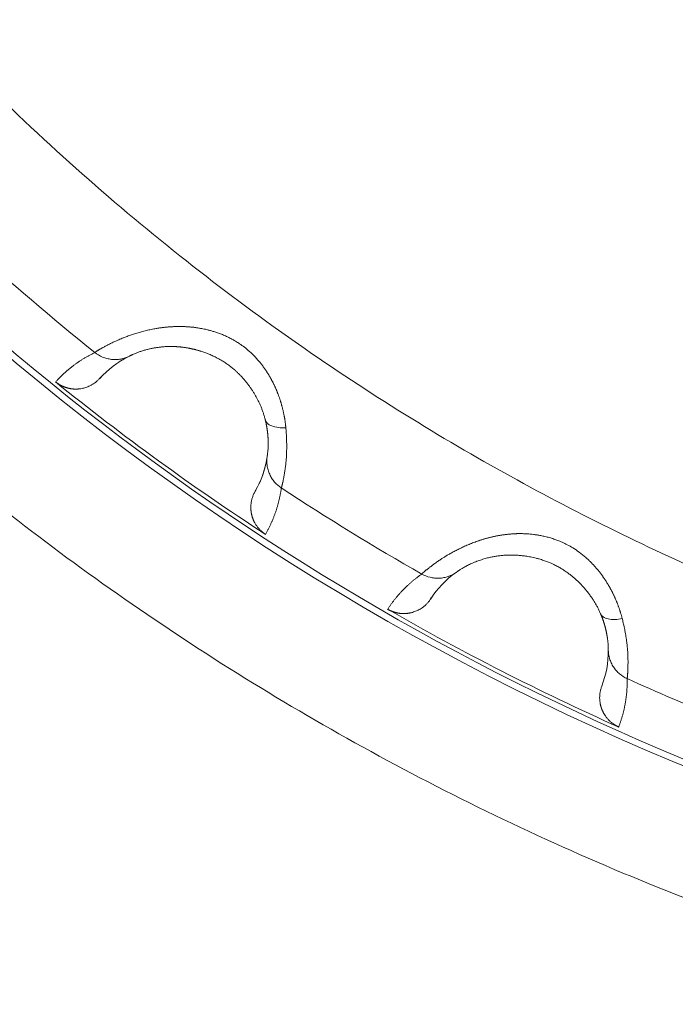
# Model space of a CAD drawing. Header units: millimetres. Extents: x 51337 to 61814, y -21781 to -12277.
# Tile 213 of 256: x 59230 to 59240, y -20755 to -20739. Entities that reach past the tile are written whole.
import ezdxf

# ---------------------------------------------------------------- set-up
doc = ezdxf.new("R2010")
doc.units = ezdxf.units.MM
doc.header["$LTSCALE"] = 0.3175
doc.layers.add('1轮廓实线层', color=7, linetype='Continuous', lineweight=18)

msp = doc.modelspace()

# ---------------------------------------------------------------- linework, layer by layer
at = {"layer": '1轮廓实线层'}
for p, q in [((59230.95333, -20744.93766), (59231.01114, -20744.87612)), ((59238.86083, -20749.1575), (59238.85972, -20749.22927)), ((59238.76673, -20749.69416), (59238.7589, -20749.71482))]:
    msp.add_line(p, q, dxfattribs=at)
for radius, start, end in [(117.32051, 300.7584308, 103.5504853), (40, 288.773642, 251.226405), (39.90067, 187.029876, 250.479421)]:
    msp.add_arc((59255.29339, -20713.97664), radius, start, end, dxfattribs=at)
for points, degree, knots in [([(59243.29339, -20762.51529), (59241.8275, -20762.15288), (59240.37805, -20761.72403), (59237.5239, -20760.73694), (59236.11919, -20760.1787), (59233.36605, -20758.93742), (59232.01761, -20758.25438), (59229.38807, -20756.7691), (59228.10696, -20755.96686), (59225.62259, -20754.24976), (59224.41932, -20753.3349), (59222.10049, -20751.40006), (59220.98493, -20750.38008), (59218.85067, -20748.24337), (59217.83198, -20747.12665), (59215.89979, -20744.80561), (59214.98631, -20743.60129), (59213.27205, -20741.11495), (59212.47128, -20739.83293), (59210.98901, -20737.20168), (59210.30752, -20735.85247), (59209.06939, -20733.0979), (59208.51277, -20731.69256), (59207.52894, -20728.83727), (59207.10175, -20727.38733), (59206.3803, -20724.45474), (59206.08605, -20722.9721), (59205.63289, -20719.98626), (59205.47399, -20718.48307), (59205.29284, -20715.46848), (59205.27059, -20713.95708), (59205.36294, -20710.93847), (59205.47753, -20709.43125), (59205.84261, -20706.43337), (59206.0931, -20704.94271), (59206.72792, -20701.99016), (59207.11225, -20700.52827), (59208.01161, -20697.64527), (59208.52663, -20696.22415), (59209.68315, -20693.43434), (59210.32464, -20692.06565), (59211.72882, -20689.39192), (59212.49151, -20688.08688), (59214.13185, -20685.55116), (59215.00949, -20684.32048), (59216.87252, -20681.94358), (59217.85791, -20680.79735), (59219.92836, -20678.59876), (59221.01341, -20677.54639), (59223.27429, -20675.54414), (59224.45011, -20674.59426), (59226.88287, -20672.80478), (59228.1398, -20671.96518), (59230.72449, -20670.40314), (59232.05224, -20669.68071), (59234.76766, -20668.35894), (59236.15533, -20667.7596), (59238.97919, -20666.68893), (59240.4154, -20666.21761), (59243.32455, -20665.40682), (59244.79751, -20665.06737), (59247.76809, -20664.52313), (59249.26572, -20664.31834), (59252.27336, -20664.04509), (59253.78337, -20663.97664), (59255.29339, -20663.97664)], 3, [0, 0, 0, 0, 0.03125, 0.03125, 0.0625, 0.0625, 0.09375, 0.09375, 0.125, 0.125, 0.15625, 0.15625, 0.1875, 0.1875, 0.21875, 0.21875, 0.25, 0.25, 0.28125, 0.28125, 0.3125, 0.3125, 0.34375, 0.34375, 0.375, 0.375, 0.40625, 0.40625, 0.4375, 0.4375, 0.46875, 0.46875, 0.5, 0.5, 0.53125, 0.53125, 0.5625, 0.5625, 0.59375, 0.59375, 0.625, 0.625, 0.65625, 0.65625, 0.6875, 0.6875, 0.71875, 0.71875, 0.75, 0.75, 0.78125, 0.78125, 0.8125, 0.8125, 0.84375, 0.84375, 0.875, 0.875, 0.90625, 0.90625, 0.9375, 0.9375, 0.96875, 0.96875, 1, 1, 1, 1]), ([(59255.29339, -20672.07871), (59254.04905, -20672.07871), (59252.80472, -20672.13418), (59250.32593, -20672.35562), (59249.09147, -20672.52159), (59246.64222, -20672.96272), (59245.42743, -20673.23787), (59243.02714, -20673.89518), (59241.84164, -20674.27733), (59239.50936, -20675.1456), (59238.36258, -20675.63173), (59236.1168, -20676.70408), (59235.01782, -20677.29032), (59232.87638, -20678.55825), (59231.83391, -20679.23995), (59229.81378, -20680.69339), (59228.83611, -20681.46514), (59226.95332, -20683.09257), (59226.0482, -20683.94826), (59224.31769, -20685.73676), (59223.49229, -20686.66959), (59221.92778, -20688.60498), (59221.18866, -20689.60755), (59219.80257, -20691.67447), (59219.15559, -20692.73883), (59217.95891, -20694.92089), (59217.4092, -20696.03859), (59216.41143, -20698.31848), (59215.96335, -20699.48066), (59215.1724, -20701.84028), (59214.82951, -20703.03772), (59214.39612, -20704.85321), (59214.26513, -20705.46159), (59214.08908, -20706.37808), (59214.00615, -20706.8373), (59213.91837, -20707.37458), (59213.87673, -20707.64358), (59213.85647, -20707.77816), (59213.84648, -20707.84547), (59213.84152, -20707.87913), (59213.83905, -20707.89597), (59213.83782, -20707.90438), (59213.8372, -20707.90859), (59213.83689, -20707.91069), (59213.83674, -20707.91175), (59213.83667, -20707.9122), (59213.83663, -20707.9125), (59213.8366, -20707.91269), (59213.70937, -20708.78254), (59213.6062, -20709.67892), (59213.45719, -20711.52223), (59213.41134, -20712.46916), (59213.38646, -20714.40966), (59213.40743, -20715.40323), (59213.5258, -20717.43177), (59213.62322, -20718.46674), (59213.9041, -20720.57141), (59214.08758, -20721.6411), (59214.54995, -20723.80696), (59214.82886, -20724.90312), (59215.49102, -20727.112), (59215.87428, -20728.22472), (59216.75334, -20730.45506), (59217.24915, -20731.57269), (59218.36046, -20733.79945), (59218.97597, -20734.90857), (59220.33249, -20737.10317), (59221.07351, -20738.18863), (59222.68513, -20740.31905), (59223.55575, -20741.36399), (59225.42857, -20743.39496), (59226.4308, -20744.38098), (59228.56636, -20746.2743), (59229.69972, -20747.1816), (59231.4956, -20748.46786), (59232.72477, -20749.30046), (59234.66208, -20750.46658), (59236.69018, -20751.54178), (59238.80563, -20752.51786), (59241.00428, -20753.38663), (59242.52227, -20753.88883), (59243.29339, -20754.11934)], 3, [0, 0, 0, 0, 0.03125, 0.03125, 0.0625, 0.0625, 0.09375, 0.09375, 0.125, 0.125, 0.15625, 0.15625, 0.1875, 0.1875, 0.21875, 0.21875, 0.25, 0.25, 0.28125, 0.28125, 0.3125, 0.3125, 0.34375, 0.34375, 0.375, 0.375, 0.40625, 0.40625, 0.4375, 0.4375, 0.46875, 0.46875, 0.484375, 0.484375, 0.4921875, 0.49609375, 0.49804687, 0.49902344, 0.49951172, 0.49975586, 0.49987793, 0.49993896, 0.49996948, 0.49998474, 0.49999237, 0.49999619, 0.49999619, 0.5, 0.5, 0.53125, 0.53125, 0.5625, 0.5625, 0.59375, 0.59375, 0.625, 0.625, 0.65625, 0.65625, 0.6875, 0.6875, 0.71875, 0.71875, 0.75, 0.75, 0.78125, 0.78125, 0.8125, 0.8125, 0.84375, 0.84375, 0.875, 0.875, 0.90625, 0.90625, 0.921875, 0.9375, 0.953125, 0.96875, 0.984375, 1, 1, 1, 1]), ([(59233.85213, -20745.69858), (59233.85158, -20745.69291), (59233.85049, -20745.68161), (59233.84866, -20745.66461), (59233.8467, -20745.64761), (59233.84458, -20745.63062), (59233.84231, -20745.61364), (59233.8399, -20745.59666), (59233.83735, -20745.5797), (59233.83464, -20745.56275), (59233.83179, -20745.54581), (59233.8288, -20745.52889), (59233.82566, -20745.51199), (59233.82238, -20745.49511), (59233.81895, -20745.47825), (59233.81537, -20745.46142), (59233.81166, -20745.44461), (59233.8078, -20745.42784), (59233.80379, -20745.41109), (59233.79965, -20745.39438), (59233.79536, -20745.3777), (59233.79093, -20745.36106), (59233.78635, -20745.34446), (59233.78164, -20745.3279), (59233.77678, -20745.31138), (59233.77179, -20745.29491), (59233.76665, -20745.27848), (59233.76137, -20745.2621), (59233.75596, -20745.24578), (59233.7504, -20745.2295), (59233.74471, -20745.21329), (59233.73888, -20745.19712), (59233.73291, -20745.18102), (59233.7268, -20745.16498), (59233.72055, -20745.149), (59233.71417, -20745.13309), (59233.70765, -20745.11724), (59233.701, -20745.10146), (59233.69421, -20745.08576), (59233.68728, -20745.07012), (59233.68022, -20745.05456), (59233.67303, -20745.03908), (59233.6657, -20745.02368), (59233.65824, -20745.00835), (59233.65064, -20744.99311), (59233.64291, -20744.97796), (59233.63505, -20744.96289), (59233.62706, -20744.94791), (59233.61894, -20744.93302), (59233.61068, -20744.91823), (59233.60229, -20744.90353), (59233.59378, -20744.88892), (59233.58513, -20744.87442), (59233.57635, -20744.86001), (59233.56744, -20744.84571), (59233.55841, -20744.83151), (59233.54924, -20744.81742), (59233.53995, -20744.80344), (59233.53053, -20744.78956), (59233.52099, -20744.7758), (59233.51131, -20744.76215), (59233.50151, -20744.74862), (59233.49158, -20744.73521), (59233.48153, -20744.72191), (59233.47135, -20744.70874), (59233.46105, -20744.69569), (59233.45062, -20744.68277), (59233.41584, -20744.64059), (59233.35676, -20744.57535), (59233.27172, -20744.49567), (59233.19189, -20744.43167), (59233.11902, -20744.38128), (59233.05481, -20744.34222), (59232.99298, -20744.30825), (59232.93121, -20744.27777), (59232.86699, -20744.24988), (59232.80608, -20744.22647), (59232.74891, -20744.207), (59232.6958, -20744.19093), (59232.64706, -20744.17781), (59232.60288, -20744.16721), (59232.56347, -20744.15874), (59232.52895, -20744.15208), (59232.49944, -20744.14694), (59232.47501, -20744.14306), (59232.45574, -20744.14026), (59232.44165, -20744.13835), (59232.42724, -20744.13659), (59232.41076, -20744.13483), (59232.39047, -20744.13281), (59232.37014, -20744.131), (59232.34977, -20744.12939), (59232.32936, -20744.12799), (59232.30893, -20744.12678), (59232.28847, -20744.12577), (59232.26799, -20744.12496), (59232.24749, -20744.12436), (59232.22698, -20744.12395), (59232.20645, -20744.12374), (59232.18591, -20744.12373), (59232.16537, -20744.12391), (59232.14482, -20744.1243), (59232.12427, -20744.12488), (59232.10373, -20744.12566), (59232.08319, -20744.12664), (59232.06266, -20744.12782), (59232.04214, -20744.1292), (59232.02163, -20744.13078), (59232.00114, -20744.13256), (59231.98066, -20744.13454), (59231.96019, -20744.13673), (59231.93975, -20744.13912), (59231.91932, -20744.14172), (59231.89892, -20744.14452), (59231.87856, -20744.14752), (59231.85824, -20744.15071), (59231.8182, -20744.15739), (59231.75905, -20744.16867), (59231.68253, -20744.18605), (59231.60822, -20744.20539), (59231.53656, -20744.22613), (59231.46784, -20744.24788), (59231.40214, -20744.27047), (59231.35399, -20744.28806), (59231.31786, -20744.30218), (59231.28887, -20744.31405), (59231.2503, -20744.33049), (59231.20354, -20744.35146), (59231.15089, -20744.37641), (59231.10137, -20744.40126), (59231.06132, -20744.42227), (59231.03427, -20744.43688), (59231.01452, -20744.44759), (59230.99841, -20744.45625), (59230.9833, -20744.4646), (59230.96958, -20744.47231), (59230.9572, -20744.4794), (59230.94608, -20744.48588), (59230.93614, -20744.49178), (59230.92733, -20744.49712), (59230.91955, -20744.50191), (59230.91276, -20744.50619), (59230.90687, -20744.50999), (59230.90182, -20744.51333), (59230.89754, -20744.51625), (59230.89398, -20744.51878), (59230.89106, -20744.52095), (59230.88872, -20744.52279), (59230.88692, -20744.52435), (59230.88557, -20744.52565), (59230.88499, -20744.52636), (59230.88471, -20744.52671)], 3, [0, 0, 0, 0, 0.00396949, 0.00792271, 0.01186003, 0.01578181, 0.01968837, 0.02358008, 0.02745725, 0.0313202, 0.03516926, 0.03900472, 0.04282688, 0.04663604, 0.05043247, 0.05421644, 0.05798822, 0.06174807, 0.06549624, 0.06923297, 0.07295849, 0.07667303, 0.08037682, 0.08407006, 0.08775297, 0.09142573, 0.09508856, 0.09874162, 0.10238511, 0.1060192, 0.10964406, 0.11325986, 0.11686675, 0.12046488, 0.1240544, 0.12763547, 0.1312082, 0.13477275, 0.13832923, 0.14187778, 0.14541851, 0.14895154, 0.15247698, 0.15599495, 0.15950555, 0.16300889, 0.16650507, 0.1699942, 0.17347637, 0.1769517, 0.18042028, 0.18388221, 0.18733759, 0.19078653, 0.1942291, 0.19766542, 0.20109558, 0.20451967, 0.20793779, 0.21135004, 0.21475652, 0.21815732, 0.22155254, 0.22494229, 0.22832666, 0.23170577, 0.23507971, 0.2384486, 0.26502366, 0.28858213, 0.30926629, 0.32719576, 0.34242456, 0.35495638, 0.37010786, 0.38432111, 0.39758013, 0.40987007, 0.42117585, 0.43148202, 0.44077334, 0.44903524, 0.45625408, 0.46241746, 0.46751438, 0.47153548, 0.47447326, 0.47632223, 0.48054165, 0.48477243, 0.48901473, 0.4932687, 0.49753453, 0.50181238, 0.50610245, 0.51040495, 0.51472008, 0.51904807, 0.52338918, 0.52774364, 0.53211174, 0.53649375, 0.54088998, 0.54530077, 0.54972665, 0.55416822, 0.55862608, 0.56310085, 0.56759318, 0.57210371, 0.5766331, 0.58118203, 0.58575112, 0.59034034, 0.59494933, 0.59957776, 0.60422533, 0.622501, 0.6410032, 0.65970204, 0.67856197, 0.69757309, 0.71674304, 0.73607139, 0.74201651, 0.75161379, 0.76490258, 0.7819314, 0.80275304, 0.82690071, 0.84607373, 0.86019506, 0.86921539, 0.87888546, 0.88827987, 0.8973966, 0.90623394, 0.91479041, 0.92306479, 0.93105596, 0.93876294, 0.94618481, 0.95332069, 0.96016969, 0.96673093, 0.97300346, 0.97898633, 0.98467851, 0.99007894, 0.99518648, 1, 1, 1, 1]), ([(59231.41621, -20744.58565), (59231.41678, -20744.58537), (59231.41795, -20744.58479), (59231.42008, -20744.58371), (59231.42268, -20744.58238), (59231.42586, -20744.58076), (59231.42972, -20744.5788), (59231.43437, -20744.57646), (59231.43993, -20744.57371), (59231.44652, -20744.5705), (59231.45425, -20744.56681), (59231.46327, -20744.5626), (59231.47701, -20744.55635), (59231.49638, -20744.5479), (59231.5222, -20744.53731), (59231.54814, -20744.52733), (59231.57305, -20744.5183), (59231.59789, -20744.5098), (59231.62321, -20744.50164), (59231.64981, -20744.49362), (59231.6767, -20744.48605), (59231.70369, -20744.479), (59231.73061, -20744.47249), (59231.75644, -20744.46674), (59231.78128, -20744.46165), (59231.80537, -20744.45711), (59231.83007, -20744.45286), (59231.85539, -20744.44891), (59231.88132, -20744.44531), (59231.9078, -20744.4421), (59231.9348, -20744.43932), (59231.96226, -20744.43702), (59231.99016, -20744.43525), (59232.01842, -20744.43404), (59232.04698, -20744.43336), (59232.0663, -20744.43341), (59232.07593, -20744.43343)], 3, [0, 0, 0, 0, 0.01839667, 0.03817751, 0.05933029, 0.08184212, 0.10569938, 0.13088761, 0.1573913, 0.18519371, 0.21427658, 0.24461981, 0.27620105, 0.33940869, 0.39542113, 0.44441135, 0.48655471, 0.52202382, 0.55934458, 0.59487278, 0.62864627, 0.66070484, 0.69108977, 0.71984325, 0.74414308, 0.76824601, 0.79215964, 0.81589374, 0.83945767, 0.86285559, 0.88609039, 0.90916465, 0.93208226, 0.95485404, 0.97749075, 1, 1, 1, 1]), ([(59232.07593, -20744.43343), (59232.08103, -20744.43349), (59232.09119, -20744.43361), (59232.10649, -20744.43401), (59232.12175, -20744.43456), (59232.13698, -20744.43527), (59232.15218, -20744.43615), (59232.16735, -20744.43718), (59232.18248, -20744.43836), (59232.19758, -20744.4397), (59232.21263, -20744.44118), (59232.22764, -20744.44281), (59232.24261, -20744.44458), (59232.25753, -20744.44649), (59232.2724, -20744.44854), (59232.28722, -20744.45073), (59232.30198, -20744.45305), (59232.31668, -20744.4555), (59232.33133, -20744.45808), (59232.3459, -20744.46079), (59232.36041, -20744.46362), (59232.37485, -20744.46657), (59232.38922, -20744.46965), (59232.40352, -20744.47285), (59232.41774, -20744.47616), (59232.43188, -20744.47959), (59232.44594, -20744.48313), (59232.45992, -20744.48679), (59232.47381, -20744.49055), (59232.48762, -20744.49442), (59232.50134, -20744.4984), (59232.51497, -20744.50248), (59232.54605, -20744.51209), (59232.59437, -20744.52839), (59232.6593, -20744.55348), (59232.72311, -20744.58145), (59232.78197, -20744.61053), (59232.83665, -20744.64053), (59232.8879, -20744.67146), (59232.93967, -20744.70591), (59232.99161, -20744.7442), (59233.03051, -20744.77591), (59233.05704, -20744.79893), (59233.07151, -20744.81183), (59233.086, -20744.82511), (59233.1005, -20744.83876), (59233.115, -20744.85279), (59233.12949, -20744.8672), (59233.14396, -20744.88199), (59233.1584, -20744.89717), (59233.1728, -20744.91272), (59233.18715, -20744.92867), (59233.20144, -20744.945), (59233.21566, -20744.96171), (59233.22979, -20744.97881), (59233.24384, -20744.9963), (59233.25777, -20745.01418), (59233.2716, -20745.03243), (59233.28529, -20745.05107), (59233.29885, -20745.07009), (59233.31225, -20745.08949), (59233.32549, -20745.10926), (59233.33855, -20745.1294), (59233.35142, -20745.14991), (59233.36408, -20745.17078), (59233.37652, -20745.19201), (59233.38873, -20745.21359), (59233.40069, -20745.23551), (59233.41238, -20745.25777), (59233.42378, -20745.28037), (59233.43489, -20745.30328), (59233.44569, -20745.32651), (59233.45615, -20745.35004), (59233.46626, -20745.37387), (59233.47601, -20745.39799), (59233.48537, -20745.42237), (59233.49433, -20745.44702), (59233.50286, -20745.47191), (59233.51095, -20745.49704), (59233.51856, -20745.52239), (59233.52573, -20745.54796), (59233.53003, -20745.56493), (59233.53219, -20745.57349)], 3, [0, 0, 0, 0, 0.00828311, 0.01650538, 0.02466885, 0.03277564, 0.04082779, 0.0488272, 0.05677569, 0.06467496, 0.07252662, 0.08033216, 0.08809278, 0.09580945, 0.10348306, 0.11111445, 0.11870437, 0.12625349, 0.13376245, 0.14123179, 0.14866202, 0.1560536, 0.16340692, 0.17072234, 0.17800019, 0.18524073, 0.1924442, 0.19961082, 0.20674075, 0.21383416, 0.22089122, 0.22791207, 0.23489686, 0.26900045, 0.30305309, 0.33705033, 0.37098014, 0.39897273, 0.42806679, 0.45827038, 0.48961341, 0.52213811, 0.5314408, 0.54087298, 0.55043498, 0.5601265, 0.56994722, 0.57989676, 0.58997474, 0.60018078, 0.61051454, 0.62097596, 0.63156506, 0.64228192, 0.65312664, 0.66409938, 0.67520039, 0.68643002, 0.69778872, 0.7092771, 0.72089591, 0.73264611, 0.74452886, 0.75654551, 0.76869769, 0.78098738, 0.7934169, 0.80598902, 0.81870698, 0.83157453, 0.844596, 0.85777638, 0.87112133, 0.88463728, 0.89833151, 0.91221218, 0.92628843, 0.94057045, 0.95506952, 0.96979811, 0.98476993, 1, 1, 1, 1]), ([(59230.27468, -20744.98489), (59230.27968, -20744.97936), (59230.28967, -20744.96833), (59230.30486, -20744.95201), (59230.32018, -20744.93588), (59230.33565, -20744.91996), (59230.35126, -20744.90424), (59230.36702, -20744.88873), (59230.38291, -20744.87343), (59230.39895, -20744.85832), (59230.41513, -20744.84342), (59230.43145, -20744.82873), (59230.44791, -20744.81424), (59230.46451, -20744.79995), (59230.48125, -20744.78586), (59230.49813, -20744.77198), (59230.51515, -20744.7583), (59230.53231, -20744.74482), (59230.54961, -20744.73154), (59230.56705, -20744.71847), (59230.58463, -20744.70559), (59230.60235, -20744.69292), (59230.62021, -20744.68044), (59230.6382, -20744.66817), (59230.65634, -20744.6561), (59230.67461, -20744.64422), (59230.69302, -20744.63255), (59230.71156, -20744.62107), (59230.73025, -20744.6098), (59230.74907, -20744.59872), (59230.76803, -20744.58784), (59230.78712, -20744.57715), (59230.80635, -20744.56667), (59230.82572, -20744.55638), (59230.84523, -20744.54629), (59230.86486, -20744.53638), (59230.8781, -20744.52993), (59230.8847, -20744.52671)], 3, [0, 0, 0, 0, 0.03018538, 0.06027571, 0.09027099, 0.12017124, 0.14997646, 0.17968666, 0.20930187, 0.23882208, 0.2682473, 0.29757755, 0.32681284, 0.35595318, 0.38499858, 0.41394905, 0.44280459, 0.47156523, 0.50023097, 0.52880183, 0.55727781, 0.58565893, 0.61394519, 0.64213662, 0.67023321, 0.69823499, 0.72614196, 0.75395414, 0.78167154, 0.80929416, 0.83682203, 0.86425515, 0.89159354, 0.9188372, 0.94598616, 0.97304042, 1, 1, 1, 1]), ([(59231.41621, -20744.58565), (59231.37621, -20744.60523), (59231.33191, -20744.62015), (59231.26208, -20744.63273), (59231.23826, -20744.63529), (59231.19023, -20744.63696), (59231.16603, -20744.63605), (59231.11801, -20744.63072), (59231.09419, -20744.62631), (59231.04767, -20744.61416), (59231.02497, -20744.60643), (59230.95953, -20744.57886), (59230.91952, -20744.55459), (59230.8847, -20744.52671)], 3, [0, 0, 0, 0, 0.25, 0.25, 0.375, 0.375, 0.5, 0.5, 0.625, 0.625, 0.75, 0.75, 1, 1, 1, 1]), ([(59230.27468, -20744.98489), (59230.27746, -20744.9871), (59230.28303, -20744.99154), (59230.29159, -20744.99797), (59230.30029, -20745.00426), (59230.30916, -20745.01037), (59230.31819, -20745.01631), (59230.32736, -20745.02206), (59230.33668, -20745.02763), (59230.34614, -20745.03301), (59230.35574, -20745.03818), (59230.36545, -20745.04316), (59230.37529, -20745.04792), (59230.38524, -20745.05248), (59230.39529, -20745.05682), (59230.40545, -20745.06094), (59230.41569, -20745.06483), (59230.42601, -20745.06851), (59230.43641, -20745.07195), (59230.44687, -20745.07516), (59230.45739, -20745.07814), (59230.46796, -20745.08089), (59230.47858, -20745.0834), (59230.48923, -20745.08567), (59230.4999, -20745.08771), (59230.51059, -20745.08951), (59230.52129, -20745.09108), (59230.53199, -20745.09241), (59230.54268, -20745.0935), (59230.55336, -20745.09437), (59230.56402, -20745.095), (59230.57464, -20745.0954), (59230.58523, -20745.09558), (59230.59577, -20745.09553), (59230.60627, -20745.09527), (59230.6167, -20745.09478), (59230.63029, -20745.09387), (59230.65312, -20745.09163), (59230.69093, -20745.08568), (59230.7453, -20745.07177), (59230.79167, -20745.05325), (59230.82517, -20745.03611), (59230.84264, -20745.02629), (59230.86017, -20745.01549), (59230.87765, -20745.00367), (59230.895, -20744.99084), (59230.91212, -20744.97699), (59230.92888, -20744.96213), (59230.94525, -20744.94634), (59230.95561, -20744.93513), (59230.96082, -20744.92948)], 3, [0, 0, 0, 0, 0.0140489, 0.02814932, 0.04229785, 0.05649102, 0.07072526, 0.08499695, 0.09930241, 0.11363791, 0.12799965, 0.14238379, 0.15678647, 0.17120378, 0.18563177, 0.2000665, 0.214504, 0.22894027, 0.24337134, 0.25779322, 0.27220195, 0.28659358, 0.30096416, 0.31530979, 0.32962661, 0.34391078, 0.35815853, 0.3723661, 0.38652984, 0.40064613, 0.41471141, 0.42872222, 0.44267515, 0.45656687, 0.47039416, 0.48415386, 0.49784291, 0.52425023, 0.57477702, 0.64899684, 0.74567155, 0.77131253, 0.79772345, 0.82486033, 0.8526753, 0.88111676, 0.91012963, 0.93965561, 0.96963357, 1, 1, 1, 1]), ([(59233.53219, -20745.57349), (59233.53319, -20745.57759), (59233.53519, -20745.58576), (59233.53801, -20745.59784), (59233.5407, -20745.60977), (59233.54326, -20745.62151), (59233.54568, -20745.63308), (59233.54798, -20745.64448), (59233.55016, -20745.6557), (59233.55222, -20745.66675), (59233.55416, -20745.67763), (59233.556, -20745.68834), (59233.55773, -20745.69887), (59233.55937, -20745.70924), (59233.5609, -20745.71943), (59233.56234, -20745.72945), (59233.56369, -20745.7393), (59233.56496, -20745.74899), (59233.56614, -20745.75851), (59233.56724, -20745.76786), (59233.56827, -20745.77704), (59233.56923, -20745.78606), (59233.57011, -20745.79492), (59233.57093, -20745.80361), (59233.57168, -20745.81215), (59233.57237, -20745.82052), (59233.573, -20745.82873), (59233.57358, -20745.83678), (59233.57411, -20745.84468), (59233.57458, -20745.85242), (59233.575, -20745.86001), (59233.57538, -20745.86744), (59233.57572, -20745.87472), (59233.57601, -20745.88185), (59233.57627, -20745.88884), (59233.57648, -20745.89567), (59233.57666, -20745.90236), (59233.57681, -20745.9089), (59233.57693, -20745.9153), (59233.57702, -20745.92156), (59233.57708, -20745.92768), (59233.57711, -20745.93366), (59233.57712, -20745.9395), (59233.5771, -20745.94521), (59233.57707, -20745.95078), (59233.57701, -20745.95623), (59233.57694, -20745.96154), (59233.5767, -20745.97514), (59233.57599, -20745.99792), (59233.57434, -20746.02903), (59233.57186, -20746.06075), (59233.56924, -20746.08566), (59233.56699, -20746.10375), (59233.56531, -20746.1159), (59233.5639, -20746.12529), (59233.56278, -20746.13238), (59233.56193, -20746.13757), (59233.56133, -20746.14131), (59233.56107, -20746.14304), (59233.56095, -20746.14386)], 3, [0, 0, 0, 0, 0.0114008, 0.02273719, 0.03401028, 0.04522103, 0.05637026, 0.06745862, 0.07848665, 0.08945476, 0.10036322, 0.11121222, 0.12200185, 0.13273207, 0.1434028, 0.15401386, 0.16456498, 0.17505584, 0.18548607, 0.19585522, 0.2061628, 0.21640828, 0.22659108, 0.23671057, 0.2467661, 0.25675699, 0.26668254, 0.27654199, 0.28633461, 0.29605961, 0.30571622, 0.31530363, 0.32482104, 0.33426763, 0.34364258, 0.35294507, 0.36217427, 0.37132935, 0.38040949, 0.38941387, 0.39834166, 0.40719205, 0.41596423, 0.42465739, 0.43327074, 0.44180349, 0.45025486, 0.45862409, 0.50771784, 0.5670267, 0.63689681, 0.71769997, 0.76814187, 0.81534828, 0.85922965, 0.8997056, 0.93670309, 0.97015512, 1, 1, 1, 1]), ([(59233.53219, -20745.57349), (59233.53682, -20745.59221), (59233.55801, -20745.62881), (59233.629, -20745.67205), (59233.73243, -20745.69663), (59233.81255, -20745.69976), (59233.85213, -20745.69858)], 3, [0, 0, 0, 0, 0.24769377, 0.50189629, 0.75609882, 1, 1, 1, 1]), ([(59233.78124, -20746.63117), (59233.78139, -20746.63082), (59233.78169, -20746.63012), (59233.78221, -20746.6287), (59233.78281, -20746.62696), (59233.7835, -20746.62481), (59233.78429, -20746.62223), (59233.78519, -20746.61918), (59233.78621, -20746.6156), (59233.78735, -20746.61146), (59233.78862, -20746.60671), (59233.79003, -20746.6013), (59233.79158, -20746.59519), (59233.79329, -20746.58832), (59233.79515, -20746.58065), (59233.79716, -20746.57213), (59233.79933, -20746.56272), (59233.80166, -20746.55235), (59233.80538, -20746.53523), (59233.81118, -20746.50792), (59233.81977, -20746.4652), (59233.82995, -20746.40952), (59233.84045, -20746.34405), (59233.84981, -20746.27266), (59233.85693, -20746.20086), (59233.86192, -20746.12786), (59233.86435, -20746.05997), (59233.86501, -20745.99899), (59233.86471, -20745.94623), (59233.86361, -20745.89636), (59233.86188, -20745.84971), (59233.85969, -20745.80656), (59233.85724, -20745.76711), (59233.85471, -20745.7316), (59233.85295, -20745.70908), (59233.85213, -20745.69858)], 3, [0, 0, 0, 0, 0.01071754, 0.02203092, 0.03393745, 0.04643449, 0.05951944, 0.07318978, 0.08744305, 0.1022769, 0.11768902, 0.1336772, 0.15023929, 0.1673732, 0.18507685, 0.20334817, 0.22218509, 0.24158542, 0.26154691, 0.312327, 0.37160412, 0.4392434, 0.5150676, 0.58163483, 0.64470892, 0.70430255, 0.76044006, 0.80090574, 0.83825972, 0.87255911, 0.90385889, 0.93221013, 0.95765864, 0.98024414, 1, 1, 1, 1]), ([(59233.55966, -20746.15357), (59233.55099, -20746.21177), (59233.53907, -20746.26776), (59233.49268, -20746.44045), (59233.44789, -20746.55017), (59233.38698, -20746.66157), (59233.3819, -20746.67064), (59233.37674, -20746.67966)], 3, [0, 0, 0, 0, 0.29573304, 0.29573304, 0.94228197, 0.94228197, 1, 1, 1, 1]), ([(59233.78124, -20746.63117), (59233.74397, -20746.60667), (59233.70852, -20746.57612), (59233.66207, -20746.52239), (59233.64771, -20746.50319), (59233.62179, -20746.4627), (59233.61023, -20746.44141), (59233.59032, -20746.39738), (59233.58198, -20746.37465), (59233.56872, -20746.32845), (59233.5638, -20746.305), (59233.55418, -20746.2347), (59233.55468, -20746.18796), (59233.56095, -20746.14386)], 3, [0, 0, 0, 0, 0.25, 0.25, 0.375, 0.375, 0.5, 0.5, 0.625, 0.625, 0.75, 0.75, 1, 1, 1, 1]), ([(59233.78124, -20746.63117), (59233.78022, -20746.63844), (59233.77817, -20746.65303), (59233.77482, -20746.67476), (59233.77125, -20746.69643), (59233.76745, -20746.71803), (59233.76342, -20746.73956), (59233.75916, -20746.76102), (59233.75467, -20746.78241), (59233.74995, -20746.80374), (59233.745, -20746.82499), (59233.73982, -20746.84618), (59233.7344, -20746.86729), (59233.72876, -20746.88834), (59233.72288, -20746.90932), (59233.71677, -20746.93022), (59233.71042, -20746.95106), (59233.70384, -20746.97183), (59233.69703, -20746.99252), (59233.68999, -20747.01315), (59233.6827, -20747.03371), (59233.67519, -20747.0542), (59233.66744, -20747.07461), (59233.65945, -20747.09496), (59233.65123, -20747.11523), (59233.64277, -20747.13544), (59233.63407, -20747.15557), (59233.62514, -20747.17563), (59233.61597, -20747.19562), (59233.60656, -20747.21554), (59233.59692, -20747.23539), (59233.58703, -20747.25517), (59233.57691, -20747.27487), (59233.56655, -20747.2945), (59233.55595, -20747.31406), (59233.54512, -20747.33356), (59233.53771, -20747.34646), (59233.534, -20747.35292)], 3, [0, 0, 0, 0, 0.02695909, 0.0540129, 0.08116142, 0.10840469, 0.13574271, 0.16317548, 0.19070304, 0.21832538, 0.24604251, 0.27385446, 0.30176123, 0.32976284, 0.35785929, 0.3860506, 0.41433678, 0.44271784, 0.47119379, 0.49976465, 0.52843042, 0.55719112, 0.58604675, 0.61499733, 0.64404287, 0.67318338, 0.70241887, 0.73174935, 0.76117484, 0.79069533, 0.82031085, 0.8500214, 0.87982699, 0.90972764, 0.93972335, 0.96981413, 1, 1, 1, 1]), ([(59233.534, -20747.35292), (59233.4579, -20747.30327), (59233.34509, -20747.14946), (59233.32101, -20747.05036), (59233.30922, -20747.00185), (59233.30757, -20746.9492), (59233.30312, -20746.80706), (59233.37458, -20746.68337)], 2, [0, 0, 0, 0.25, 0.5, 0.5, 0.75, 0.75, 1, 1, 1]), ([(59239.07851, -20748.66218), (59239.07709, -20748.65667), (59239.07424, -20748.64568), (59239.06977, -20748.62917), (59239.06517, -20748.61269), (59239.06042, -20748.59624), (59239.05553, -20748.57982), (59239.05049, -20748.56343), (59239.04531, -20748.54707), (59239.03999, -20748.53075), (59239.03453, -20748.51447), (59239.02892, -20748.49823), (59239.02318, -20748.48203), (59239.01729, -20748.46587), (59239.01127, -20748.44976), (59239.00511, -20748.43369), (59238.99881, -20748.41767), (59238.99237, -20748.40171), (59238.9858, -20748.3858), (59238.97909, -20748.36994), (59238.97224, -20748.35414), (59238.96526, -20748.33839), (59238.95815, -20748.32271), (59238.9509, -20748.30709), (59238.94352, -20748.29154), (59238.93601, -20748.27605), (59238.92837, -20748.26063), (59238.92059, -20748.24528), (59238.91269, -20748.23), (59238.90466, -20748.21479), (59238.8965, -20748.19967), (59238.88821, -20748.18462), (59238.87979, -20748.16965), (59238.87125, -20748.15476), (59238.86258, -20748.13995), (59238.85379, -20748.12523), (59238.84487, -20748.1106), (59238.83583, -20748.09606), (59238.82667, -20748.08161), (59238.81738, -20748.06725), (59238.80798, -20748.05298), (59238.79845, -20748.03882), (59238.7888, -20748.02475), (59238.77903, -20748.01078), (59238.76915, -20747.99692), (59238.75914, -20747.98316), (59238.74902, -20747.96951), (59238.73878, -20747.95597), (59238.72843, -20747.94253), (59238.71796, -20747.92921), (59238.70738, -20747.916), (59238.69668, -20747.90291), (59238.68587, -20747.88993), (59238.67495, -20747.87708), (59238.66391, -20747.86435), (59238.65277, -20747.85174), (59238.64151, -20747.83925), (59238.63015, -20747.82689), (59238.61867, -20747.81466), (59238.60709, -20747.80256), (59238.5954, -20747.7906), (59238.5836, -20747.77877), (59238.5717, -20747.76707), (59238.55969, -20747.75551), (59238.54758, -20747.74409), (59238.53536, -20747.73282), (59238.52304, -20747.72168), (59238.48208, -20747.68547), (59238.41353, -20747.63027), (59238.31707, -20747.56487), (59238.22821, -20747.51415), (59238.14836, -20747.47578), (59238.07883, -20747.44725), (59238.01244, -20747.42337), (59237.94667, -20747.40292), (59237.87887, -20747.38542), (59237.81505, -20747.37183), (59237.75554, -20747.36154), (59237.70057, -20747.35399), (59237.65037, -20747.34865), (59237.60509, -20747.34509), (59237.56483, -20747.34289), (59237.5297, -20747.34171), (59237.49974, -20747.34125), (59237.47501, -20747.34124), (59237.45553, -20747.34149), (59237.44132, -20747.34181), (59237.42682, -20747.34232), (59237.41027, -20747.34316), (59237.38991, -20747.34434), (59237.36954, -20747.34574), (59237.34917, -20747.34734), (59237.3288, -20747.34914), (59237.30843, -20747.35114), (59237.28807, -20747.35335), (59237.26771, -20747.35575), (59237.24737, -20747.35836), (59237.22704, -20747.36117), (59237.20673, -20747.36417), (59237.18644, -20747.36737), (59237.16618, -20747.37077), (59237.14595, -20747.37436), (59237.12575, -20747.37815), (59237.10558, -20747.38214), (59237.08545, -20747.38632), (59237.06536, -20747.39069), (59237.0453, -20747.39526), (59237.02529, -20747.40003), (59237.00533, -20747.405), (59236.98541, -20747.41016), (59236.96554, -20747.41552), (59236.94572, -20747.42108), (59236.92595, -20747.42684), (59236.90624, -20747.4328), (59236.8866, -20747.43895), (59236.86703, -20747.44528), (59236.82853, -20747.45815), (59236.77187, -20747.47854), (59236.69901, -20747.50767), (59236.62864, -20747.5384), (59236.56111, -20747.57009), (59236.49663, -20747.60232), (59236.43528, -20747.63492), (59236.39047, -20747.65983), (59236.357, -20747.67942), (59236.33022, -20747.69568), (59236.2947, -20747.71795), (59236.2518, -20747.74597), (59236.20369, -20747.77886), (59236.15868, -20747.81115), (59236.1224, -20747.83816), (59236.09797, -20747.85683), (59236.08014, -20747.87049), (59236.06558, -20747.88157), (59236.05197, -20747.89218), (59236.03962, -20747.90194), (59236.0285, -20747.91088), (59236.01853, -20747.91902), (59236.00964, -20747.9264), (59236.00177, -20747.93305), (59235.99484, -20747.939), (59235.9888, -20747.94429), (59235.98358, -20747.94897), (59235.97911, -20747.95306), (59235.97534, -20747.95661), (59235.97222, -20747.95966), (59235.96967, -20747.96226), (59235.96765, -20747.96445), (59235.96612, -20747.96626), (59235.96498, -20747.96776), (59235.96452, -20747.96856), (59235.9643, -20747.96894)], 3, [0, 0, 0, 0, 0.00396949, 0.00792271, 0.01186003, 0.01578181, 0.01968837, 0.02358008, 0.02745725, 0.0313202, 0.03516926, 0.03900472, 0.04282688, 0.04663604, 0.05043247, 0.05421644, 0.05798822, 0.06174807, 0.06549624, 0.06923297, 0.07295849, 0.07667304, 0.08037682, 0.08407006, 0.08775297, 0.09142573, 0.09508856, 0.09874162, 0.10238511, 0.1060192, 0.10964406, 0.11325986, 0.11686675, 0.12046488, 0.1240544, 0.12763547, 0.1312082, 0.13477275, 0.13832923, 0.14187778, 0.14541851, 0.14895154, 0.15247698, 0.15599495, 0.15950555, 0.16300889, 0.16650507, 0.1699942, 0.17347637, 0.1769517, 0.18042028, 0.18388221, 0.18733759, 0.19078653, 0.1942291, 0.19766542, 0.20109558, 0.20451967, 0.20793779, 0.21135004, 0.21475652, 0.21815732, 0.22155254, 0.22494229, 0.22832666, 0.23170577, 0.23507971, 0.2384486, 0.26502367, 0.28858214, 0.30926629, 0.32719576, 0.34242456, 0.35495638, 0.37010786, 0.38432111, 0.39758013, 0.40987007, 0.42117585, 0.43148202, 0.44077334, 0.44903524, 0.45625408, 0.46241746, 0.46751438, 0.47153548, 0.47447326, 0.47632223, 0.48054165, 0.48477243, 0.48901473, 0.4932687, 0.49753453, 0.50181238, 0.50610245, 0.51040495, 0.51472008, 0.51904808, 0.52338918, 0.52774365, 0.53211174, 0.53649376, 0.54088998, 0.54530077, 0.54972665, 0.55416822, 0.55862608, 0.56310086, 0.56759318, 0.57210371, 0.5766331, 0.58118203, 0.58575112, 0.59034034, 0.59494933, 0.59957776, 0.60422533, 0.622501, 0.6410032, 0.65970204, 0.67856197, 0.69757309, 0.71674304, 0.73607139, 0.74201651, 0.75161379, 0.76490258, 0.7819314, 0.80275304, 0.82690071, 0.84607373, 0.86019506, 0.86921539, 0.87888546, 0.88827987, 0.8973966, 0.90623394, 0.91479041, 0.92306479, 0.93105596, 0.93876294, 0.94618481, 0.95332069, 0.96016969, 0.96673093, 0.97300346, 0.97898633, 0.98467851, 0.99007894, 0.99518648, 1, 1, 1, 1]), ([(59236.49848, -20747.94401), (59236.49906, -20747.9436), (59236.5003, -20747.94273), (59236.50263, -20747.94103), (59236.50571, -20747.93879), (59236.50978, -20747.93583), (59236.51509, -20747.93201), (59236.52192, -20747.92718), (59236.53055, -20747.92119), (59236.5413, -20747.91391), (59236.55453, -20747.9052), (59236.57144, -20747.89443), (59236.59247, -20747.88156), (59236.61781, -20747.8668), (59236.64535, -20747.85157), (59236.67477, -20747.83615), (59236.70578, -20747.82082), (59236.74174, -20747.80408), (59236.79054, -20747.783), (59236.85345, -20747.75884), (59236.92636, -20747.73495), (59236.98515, -20747.71877), (59237.02859, -20747.70856), (59237.05716, -20747.70249), (59237.08617, -20747.69695), (59237.11559, -20747.69199), (59237.14534, -20747.68763), (59237.17538, -20747.6839), (59237.20569, -20747.68079), (59237.23626, -20747.6783), (59237.26707, -20747.67641), (59237.2981, -20747.67515), (59237.32932, -20747.67446), (59237.3503, -20747.67452), (59237.36078, -20747.67455)], 3, [0, 0, 0, 0, 0.01773089, 0.03787534, 0.06040576, 0.08529177, 0.11249999, 0.14199351, 0.17373104, 0.20766585, 0.24374436, 0.28190455, 0.32863354, 0.3733942, 0.41619248, 0.45704158, 0.49596334, 0.53298756, 0.58087526, 0.64852484, 0.70851857, 0.76265371, 0.78303327, 0.80326934, 0.82337345, 0.84335443, 0.86321807, 0.88297149, 0.90263007, 0.9222096, 0.94172488, 0.96118902, 0.98061149, 1, 1, 1, 1]), ([(59237.36078, -20747.67455), (59237.36681, -20747.67462), (59237.37966, -20747.67477), (59237.40021, -20747.67532), (59237.42323, -20747.67623), (59237.44873, -20747.67763), (59237.47672, -20747.67962), (59237.50719, -20747.68234), (59237.54014, -20747.68593), (59237.57554, -20747.69055), (59237.61335, -20747.69636), (59237.65354, -20747.70355), (59237.69602, -20747.7123), (59237.74072, -20747.72284), (59237.79458, -20747.73727), (59237.85408, -20747.75577), (59237.91564, -20747.77813), (59237.96927, -20747.80029), (59238.02249, -20747.82479), (59238.07724, -20747.85301), (59238.13519, -20747.88665), (59238.19133, -20747.92291), (59238.24222, -20747.95918), (59238.28847, -20747.99501), (59238.33068, -20748.03018), (59238.37225, -20748.06738), (59238.41306, -20748.1066), (59238.45299, -20748.14779), (59238.49191, -20748.19092), (59238.52967, -20748.23593), (59238.55955, -20748.27433), (59238.58231, -20748.30529), (59238.59854, -20748.32822), (59238.61428, -20748.35131), (59238.62952, -20748.37456), (59238.64425, -20748.39796), (59238.65847, -20748.42149), (59238.67216, -20748.44513), (59238.68534, -20748.46888), (59238.69798, -20748.49272), (59238.71008, -20748.51664), (59238.72162, -20748.54063), (59238.73266, -20748.56468), (59238.73951, -20748.58066), (59238.74295, -20748.58868)], 3, [0, 0, 0, 0, 0.0104275, 0.02224283, 0.03544363, 0.05002787, 0.06599388, 0.08334028, 0.10206581, 0.12216943, 0.14365033, 0.16650729, 0.19073814, 0.21633929, 0.24330532, 0.2838213, 0.32015182, 0.3523048, 0.380327, 0.4175784, 0.45471146, 0.49177585, 0.5287744, 0.55883725, 0.58943646, 0.62057309, 0.65225081, 0.68447727, 0.71726587, 0.75063702, 0.78462131, 0.80092728, 0.81724874, 0.83359155, 0.84996224, 0.86636803, 0.88281691, 0.89931759, 0.91587962, 0.93251333, 0.94922987, 0.96604119, 0.98296006, 1, 1, 1, 1]), ([(59235.43346, -20748.51691), (59235.43754, -20748.51068), (59235.44567, -20748.49822), (59235.45812, -20748.47972), (59235.47074, -20748.46139), (59235.48352, -20748.44325), (59235.49648, -20748.42528), (59235.50962, -20748.4075), (59235.52292, -20748.38989), (59235.5364, -20748.37247), (59235.55005, -20748.35522), (59235.56387, -20748.33815), (59235.57786, -20748.32126), (59235.59202, -20748.30455), (59235.60635, -20748.28802), (59235.62085, -20748.27167), (59235.63553, -20748.25549), (59235.65037, -20748.2395), (59235.66538, -20748.22368), (59235.68056, -20748.20803), (59235.69591, -20748.19257), (59235.71142, -20748.17728), (59235.72711, -20748.16216), (59235.74296, -20748.14723), (59235.75898, -20748.13247), (59235.77517, -20748.11788), (59235.79153, -20748.10347), (59235.80805, -20748.08923), (59235.82474, -20748.07517), (59235.8416, -20748.06129), (59235.85862, -20748.04757), (59235.87581, -20748.03403), (59235.89316, -20748.02067), (59235.91068, -20748.00748), (59235.92837, -20747.99446), (59235.94621, -20747.98161), (59235.95828, -20747.97316), (59235.9643, -20747.96894)], 3, [0, 0, 0, 0, 0.03018538, 0.06027571, 0.09027099, 0.12017124, 0.14997646, 0.17968666, 0.20930187, 0.23882208, 0.2682473, 0.29757755, 0.32681284, 0.35595318, 0.38499858, 0.41394905, 0.44280459, 0.47156523, 0.50023097, 0.52880183, 0.55727781, 0.58565893, 0.61394519, 0.64213662, 0.67023321, 0.69823499, 0.72614196, 0.75395414, 0.78167154, 0.80929416, 0.83682203, 0.86425515, 0.89159354, 0.9188372, 0.94598616, 0.97304042, 1, 1, 1, 1]), ([(59236.49848, -20747.94401), (59236.46204, -20747.96962), (59236.42062, -20747.99128), (59236.35361, -20748.01462), (59236.33049, -20748.02089), (59236.28331, -20748.03004), (59236.25926, -20748.03293), (59236.211, -20748.03518), (59236.18678, -20748.03455), (59236.13894, -20748.02983), (59236.11531, -20748.02574), (59236.04636, -20748.00875), (59236.00305, -20747.99104), (59235.9643, -20747.96894)], 3, [0, 0, 0, 0, 0.25, 0.25, 0.375, 0.375, 0.5, 0.5, 0.625, 0.625, 0.75, 0.75, 1, 1, 1, 1]), ([(59235.43346, -20748.51691), (59235.43656, -20748.51866), (59235.44275, -20748.52217), (59235.45221, -20748.52719), (59235.46179, -20748.53204), (59235.47151, -20748.53669), (59235.48135, -20748.54114), (59235.49131, -20748.54539), (59235.50139, -20748.54943), (59235.51158, -20748.55326), (59235.52186, -20748.55687), (59235.53224, -20748.56027), (59235.5427, -20748.56343), (59235.55324, -20748.56638), (59235.56385, -20748.56909), (59235.57452, -20748.57157), (59235.58524, -20748.57382), (59235.59601, -20748.57583), (59235.60682, -20748.5776), (59235.61766, -20748.57914), (59235.62852, -20748.58043), (59235.63939, -20748.58149), (59235.65027, -20748.58231), (59235.66114, -20748.58289), (59235.672, -20748.58324), (59235.68284, -20748.58334), (59235.69365, -20748.58321), (59235.70443, -20748.58285), (59235.71516, -20748.58226), (59235.72585, -20748.58145), (59235.73647, -20748.5804), (59235.74703, -20748.57914), (59235.75751, -20748.57766), (59235.76792, -20748.57596), (59235.77824, -20748.57406), (59235.78847, -20748.57195), (59235.80175, -20748.56892), (59235.82393, -20748.56314), (59235.86035, -20748.55135), (59235.91188, -20748.5291), (59235.95479, -20748.50355), (59235.9852, -20748.48138), (59236.00092, -20748.46895), (59236.01654, -20748.45553), (59236.03196, -20748.44112), (59236.04709, -20748.42573), (59236.06183, -20748.40938), (59236.07606, -20748.39207), (59236.08977, -20748.37391), (59236.09824, -20748.36121), (59236.10251, -20748.35482)], 3, [0, 0, 0, 0, 0.0140488, 0.02814911, 0.04229752, 0.05649055, 0.07072464, 0.08499617, 0.09930146, 0.11363676, 0.12799829, 0.14238222, 0.15678466, 0.17120171, 0.18562943, 0.20006387, 0.21450105, 0.22893699, 0.24336772, 0.25778924, 0.27219758, 0.2865888, 0.30095895, 0.31530414, 0.32962049, 0.34390418, 0.35815141, 0.37235846, 0.38652165, 0.40063736, 0.41470205, 0.42871224, 0.44266453, 0.4565556, 0.47038221, 0.48414121, 0.49782955, 0.52422011, 0.57474037, 0.64896383, 0.7456518, 0.77129215, 0.79770323, 0.82484103, 0.85265764, 0.88110144, 0.91011729, 0.93964685, 0.96962894, 1, 1, 1, 1]), ([(59238.74295, -20748.58868), (59238.74458, -20748.59257), (59238.74783, -20748.60033), (59238.7525, -20748.61182), (59238.75703, -20748.62318), (59238.76139, -20748.63438), (59238.76559, -20748.64542), (59238.76964, -20748.65632), (59238.77355, -20748.66707), (59238.77731, -20748.67766), (59238.78094, -20748.6881), (59238.78442, -20748.69838), (59238.78778, -20748.70852), (59238.79102, -20748.7185), (59238.79413, -20748.72832), (59238.79712, -20748.738), (59238.8, -20748.74752), (59238.80276, -20748.75688), (59238.80542, -20748.7661), (59238.80797, -20748.77516), (59238.81042, -20748.78407), (59238.81277, -20748.79283), (59238.81503, -20748.80144), (59238.8172, -20748.8099), (59238.81928, -20748.81821), (59238.82127, -20748.82637), (59238.82318, -20748.83438), (59238.82501, -20748.84225), (59238.82676, -20748.84997), (59238.82844, -20748.85754), (59238.83005, -20748.86497), (59238.83159, -20748.87225), (59238.83306, -20748.87939), (59238.83446, -20748.88639), (59238.83581, -20748.89324), (59238.83709, -20748.89996), (59238.83832, -20748.90654), (59238.83949, -20748.91298), (59238.8406, -20748.91928), (59238.84167, -20748.92545), (59238.84269, -20748.93148), (59238.84365, -20748.93739), (59238.84458, -20748.94316), (59238.84546, -20748.9488), (59238.84629, -20748.95431), (59238.84709, -20748.95969), (59238.84784, -20748.96495), (59238.84973, -20748.97843), (59238.8526, -20749.00103), (59238.85583, -20749.03202), (59238.85835, -20749.06374), (59238.85966, -20749.08875), (59238.86026, -20749.10697), (59238.8605, -20749.11923), (59238.86058, -20749.12873), (59238.86058, -20749.13591), (59238.86056, -20749.14116), (59238.86055, -20749.14495), (59238.86056, -20749.14671), (59238.86057, -20749.14753)], 3, [0, 0, 0, 0, 0.01139991, 0.02273544, 0.03400771, 0.04521768, 0.05636616, 0.06745381, 0.07848116, 0.08944863, 0.10035649, 0.11120493, 0.12199402, 0.13272376, 0.14339404, 0.15400467, 0.16455542, 0.17504595, 0.18547588, 0.19584477, 0.20615214, 0.21639744, 0.2265801, 0.23669949, 0.24675498, 0.25674586, 0.26667144, 0.27653097, 0.2863237, 0.29604887, 0.30570569, 0.31529335, 0.32481106, 0.33425799, 0.34363333, 0.35293625, 0.36216593, 0.37132155, 0.38040226, 0.38940726, 0.39833572, 0.40718683, 0.41595977, 0.42465375, 0.43326797, 0.44180163, 0.45025396, 0.4586242, 0.50771631, 0.56702465, 0.63689543, 0.71770052, 0.76814159, 0.81534742, 0.85922845, 0.89970431, 0.93670197, 0.97015443, 1, 1, 1, 1]), ([(59238.74295, -20748.58868), (59238.75044, -20748.60645), (59238.7771, -20748.63928), (59238.85398, -20748.67088), (59238.95998, -20748.67898), (59239.03961, -20748.66954), (59239.07851, -20748.66218)], 3, [0, 0, 0, 0, 0.24769339, 0.50189604, 0.75609869, 1, 1, 1, 1]), ([(59239.15439, -20749.59437), (59239.15448, -20749.59401), (59239.15466, -20749.59327), (59239.15496, -20749.59179), (59239.15528, -20749.58997), (59239.15562, -20749.58775), (59239.156, -20749.58508), (59239.15641, -20749.58192), (59239.15685, -20749.57823), (59239.15733, -20749.57396), (59239.15784, -20749.56907), (59239.15839, -20749.5635), (59239.15897, -20749.55722), (59239.15958, -20749.55017), (59239.16022, -20749.54231), (59239.16087, -20749.53358), (59239.16154, -20749.52394), (59239.16222, -20749.51333), (59239.16322, -20749.49585), (59239.16467, -20749.46797), (59239.16647, -20749.42442), (59239.16782, -20749.36784), (59239.16795, -20749.30153), (59239.16603, -20749.22955), (59239.16182, -20749.15753), (59239.15533, -20749.08465), (59239.14712, -20749.01721), (59239.13823, -20748.95688), (59239.12968, -20748.90482), (59239.12079, -20748.85573), (59239.11178, -20748.80993), (59239.10287, -20748.76764), (59239.09428, -20748.72907), (59239.08623, -20748.69439), (59239.08097, -20748.67243), (59239.07851, -20748.66218)], 3, [0, 0, 0, 0, 0.01071753, 0.02203091, 0.03393743, 0.04643446, 0.05951941, 0.07318975, 0.08744302, 0.10227686, 0.11768898, 0.13367716, 0.15023926, 0.16737317, 0.18507682, 0.20334815, 0.22218507, 0.24158541, 0.26154691, 0.31232692, 0.37160401, 0.43924333, 0.5150676, 0.58163492, 0.64470903, 0.70430263, 0.76044006, 0.80090581, 0.83825985, 0.87255927, 0.90385905, 0.93221028, 0.95765876, 0.98024422, 1, 1, 1, 1]), ([(59239.15439, -20749.59437), (59239.11374, -20749.57601), (59239.07395, -20749.55138), (59239.01967, -20749.50558), (59239.00248, -20749.48887), (59238.97054, -20749.45293), (59238.95579, -20749.43371), (59238.92924, -20749.39334), (59238.91745, -20749.37219), (59238.89712, -20749.32864), (59238.8886, -20749.30624), (59238.8681, -20749.23831), (59238.86128, -20749.19207), (59238.86057, -20749.14753)], 3, [0, 0, 0, 0, 0.25, 0.25, 0.375, 0.375, 0.5, 0.5, 0.625, 0.625, 0.75, 0.75, 1, 1, 1, 1]), ([(59239.0231, -20750.34592), (59238.94017, -20750.30878), (59238.80469, -20750.17452), (59238.76539, -20750.0804), (59238.74616, -20750.03433), (59238.73629, -20749.9826), (59238.70966, -20749.8429), (59238.7609, -20749.70955)], 2, [0, 0, 0, 0.25, 0.5, 0.5, 0.75, 0.75, 1, 1, 1]), ([(59239.15439, -20749.59437), (59239.15452, -20749.60172), (59239.15477, -20749.61645), (59239.15486, -20749.63844), (59239.15473, -20749.6604), (59239.15435, -20749.68233), (59239.15374, -20749.70422), (59239.15289, -20749.72609), (59239.1518, -20749.74792), (59239.15048, -20749.76972), (59239.14891, -20749.79148), (59239.14711, -20749.81322), (59239.14506, -20749.83492), (59239.14278, -20749.85659), (59239.14025, -20749.87823), (59239.13749, -20749.89984), (59239.13448, -20749.92141), (59239.13123, -20749.94295), (59239.12774, -20749.96446), (59239.12401, -20749.98593), (59239.12003, -20750.00738), (59239.11581, -20750.02879), (59239.11135, -20750.05016), (59239.10665, -20750.07151), (59239.1017, -20750.09282), (59239.0965, -20750.1141), (59239.09106, -20750.13535), (59239.08538, -20750.15656), (59239.07945, -20750.17774), (59239.07327, -20750.19888), (59239.06685, -20750.22), (59239.06018, -20750.24107), (59239.05327, -20750.26212), (59239.0461, -20750.28313), (59239.03869, -20750.30411), (59239.03104, -20750.32506), (59239.02575, -20750.33896), (59239.0231, -20750.34592)], 3, [0, 0, 0, 0, 0.02695909, 0.0540129, 0.08116142, 0.10840469, 0.13574271, 0.16317548, 0.19070304, 0.21832537, 0.24604251, 0.27385446, 0.30176123, 0.32976284, 0.35785929, 0.3860506, 0.41433678, 0.44271784, 0.47119379, 0.49976465, 0.52843042, 0.55719112, 0.58604675, 0.61499733, 0.64404287, 0.67318338, 0.70241887, 0.73174935, 0.76117484, 0.79069533, 0.82031085, 0.8500214, 0.87982699, 0.90972764, 0.93972335, 0.96981413, 1, 1, 1, 1])]:
    msp.add_open_spline(points, degree=degree, knots=knots, dxfattribs=at)
msp.add_rational_spline([(59245.29339, -20749.71009), (59188.97218, -20733.94861), (59198.17254, -20676.87032), (59255.29339, -20676.87032)], [0.885655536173, 0.376739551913, 0.385737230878, 0.912648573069], degree=3, dxfattribs=at)
for points in [[(59230.8847, -20744.52671), (59230.21782, -20743.99388), (59229.56839, -20743.43922), (59228.9378, -20742.86389)], [(59230.96082, -20744.92948), (59231.08433, -20744.79219), (59231.23306, -20744.67533), (59231.41621, -20744.58565)], [(59231.2361, -20744.68955), (59231.2881, -20744.65429), (59231.34343, -20744.62164), (59231.40271, -20744.59201)], [(59233.534, -20747.35292), (59232.40856, -20746.6192), (59231.32027, -20745.82851), (59230.27468, -20744.98489)], [(59233.56095, -20746.14386), (59233.53225, -20746.34581), (59233.46704, -20746.52344), (59233.37458, -20746.68337)], [(59235.9643, -20747.96894), (59235.22227, -20747.547), (59234.49407, -20747.10076), (59233.78124, -20746.63117)], [(59236.10251, -20748.35482), (59236.20301, -20748.19991), (59236.33162, -20748.06124), (59236.49848, -20747.94401)], [(59236.09163, -20748.37092), (59236.098, -20748.36089), (59236.1045, -20748.35093), (59236.11113, -20748.34103)], [(59239.0231, -20750.34592), (59237.79674, -20749.79729), (59236.59815, -20749.18658), (59235.43346, -20748.51691)], [(59238.86057, -20749.14753), (59238.86382, -20749.35149), (59238.8272, -20749.53712), (59238.7609, -20749.70955)], [(59241.97892, -20750.74368), (59241.02294, -20750.39749), (59240.08048, -20750.014), (59239.15439, -20749.59437)]]:
    msp.add_open_spline(points, degree=3, dxfattribs=at)

doc.saveas('drawing.dxf')
